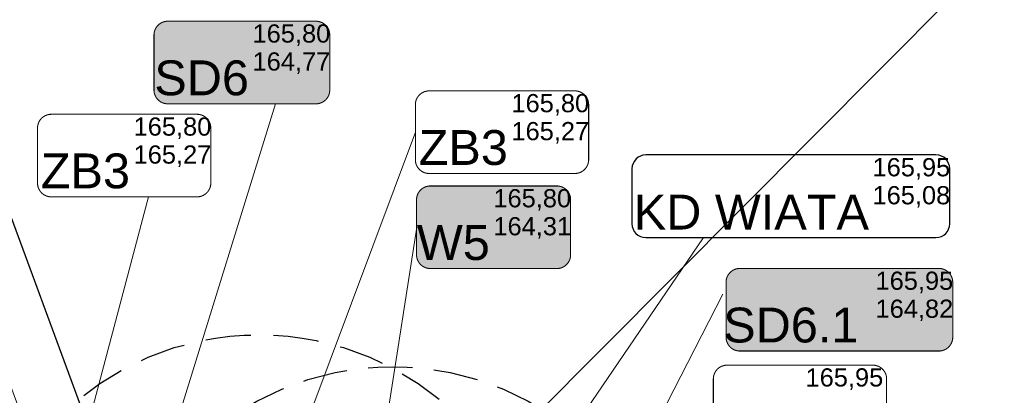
# Model space of a CAD drawing. Header units: metres. Extents: x -94 to 293, y -795 to -637.
# Tile 41 of 48: x 33 to 61, y -680 to -670. Entities that reach past the tile are written whole.
import ezdxf
from ezdxf.lldxf.tags import DXFTag
from ezdxf.xclip import XClip

# ---------------------------------------------------------------- set-up
doc = ezdxf.new("R2010")
doc.units = ezdxf.units.M
doc.header["$MEASUREMENT"] = 0
doc.header["$XCLIPFRAME"] = 0
doc.linetypes.add('DASHED', pattern=[0.01905, 0.0127, -0.00635])
doc.linetypes.add('Przerywana kopia-001', pattern=[1.85, 1.25, -0.6])
for name, color, linetype, lineweight in [('0_Nr_pióra__101', 7, 'Continuous', 5), ('Mapa Poniatowa - do zatwierdzenia (3)_39_0_Nr_pióra__1', 7, 'Continuous', 13), ('ODLEGŁOŚCI BEZPIECZNE OD LPG', 1, 'DASHED', 30), ('PZT_i_WODA', 5, 'Continuous', 30), ('PZT_Nr_pióra__101', 7, 'Continuous', 5), ('PZT_Nr_pióra__85', 7, 'Continuous', 13)]:
    doc.layers.add(name, color=color, linetype=linetype, lineweight=lineweight)
for name, color, linetype in [('IS_Węzeł_sieci_kanalizacyjnej_-_opisy', 7, 'Continuous'), ('IS_Węzły_sieci_wodociągowej_-_opisy', 7, 'Continuous'), ('PZT MDCP', 7, 'Continuous')]:
    doc.layers.add(name, color=color, linetype=linetype)
doc.layers.add('PZT_i_KD_Nr_pióra__215', color=7, linetype='Continuous', lineweight=30, true_color=0xd90005)
doc.styles.add('GENERATED_STYLE_5', font='txt')
tags = doc.linetypes.add('SOLID', pattern=[10, 10, 0]).pattern_tags.tags
tags[6:7] = [DXFTag(74, 4), DXFTag(75, 0), DXFTag(340, '0'), DXFTag(46, 0.0), DXFTag(50, 0.0), DXFTag(44, 0.0), DXFTag(45, 0.0)]
tags[4:5] = [DXFTag(74, 4), DXFTag(75, 0), DXFTag(340, '0'), DXFTag(46, 0.0), DXFTag(50, 0.0), DXFTag(44, 0.0), DXFTag(45, 0.0)]
doc.dimstyles.new('GENERATED_STYLE__3', dxfattribs={"dimtxt": 0.18, "dimasz": 0.456, "dimexe": 0.18, "dimexo": 0.0625, "dimgap": 0.09, "dimtad": 0, "dimtih": 1, "dimtoh": 1, "dimdec": 4, "dimzin": 0, "dimdsep": 46, "dimcen": 0.09, "dimadec": 0, "dimazin": 0, "dimtfac": 1, "dimtdec": 4, "dimtmove": 0, "dimatfit": 3, "dimldrblk": 'ARROWHEAD_3', "dimfxl": 1, "dimtolj": 1, "dimtzin": 0, "dimarcsym": 0})
picture_1 = doc.add_image_def('image1.tif', size_in_pixel=(3509, 6496))

# ---------------------------------------------------------------- blocks, each defined once
blk = doc.blocks.new('Rysunek_1_39', base_point=(43.899, -710.766))
at = {"layer": 'Mapa Poniatowa - do zatwierdzenia (3)_39_0_Nr_pióra__1'}
image = blk.add_image(picture_1, insert=(-93.597, -636.506), size_in_units=(148.519, 274.99), rotation=-90, dxfattribs=at)
image.set_boundary_path([(-0.5, -0.5), (3508.5, 6495.5)])
blk = doc.blocks.new('ARROWHEAD_3')
at = {"color": 0, "linetype": 'Continuous', "lineweight": 0}
blk.add_line((0, 0), (-1, 0), dxfattribs=at)
at = {"color": 0, "linetype": 'Continuous', "lineweight": 0, "flags": 128}
blk.add_lwpolyline([(-1, 0.2679), (0, 0), (-1, -0.2679)], dxfattribs=at)
blk = doc.blocks.new('Etykieta_12', base_point=(59.572, -685.003))
at = {"layer": '0_Nr_pióra__101', "linetype": 'Continuous'}
for p, q in [((66.954, -678.576), (65.034, -678.576)), ((65.034, -678.576), (65.034, -679.812)), ((65.034, -678.576), (66.954, -678.576)), ((65.034, -679.812), (65.034, -678.576)), ((66.954, -679.812), (66.954, -678.576)), ((66.954, -678.576), (66.954, -679.812)), ((59.572, -685.003), (64.764, -679.812)), ((64.764, -679.812), (65.034, -679.812)), ((65.034, -679.812), (66.954, -679.812)), ((65.034, -679.812), (66.954, -679.812)), ((66.954, -679.812), (65.034, -679.812)), ((59.572, -685.003), (59.814, -684.585)), ((59.572, -685.003), (59.99, -684.762))]:
    blk.add_line(p, q, dxfattribs=at)
at = {"layer": '0_Nr_pióra__101', "insert": (65.994, -678.808), "char_height": 0.75, "attachment_point": 2, "style": 'GENERATED_STYLE_5'}
blk.add_mtext('\\A1;{\\pt0,101;\\fArial Narrow|b1|i0|c238|p34;i.1.2 \\fArial Narrow|b1|i0|c238|p34;\\A1{\\H.66x;\\S^  ;}\\fArial Narrow|b1|i0|c238|p34;\\fArial Narrow|b1|i0|c238|p34;\\A1{\\H.66x;\\S^  ;}\\fArial Narrow|b1|i0|c238|p34;\\fArial Narrow|b1|i0|c238|p34;\\fArial Narrow|b1|i0|c238|p34;\\fArial Narrow|b1|i0|c238|p34;\\fArial Narrow|b1|i0|c238|p34;\\fArial Narrow|b1|i0|c238|p34;\\fArial Narrow|b1|i0|c238|p34;\\fArial Narrow|b1|i0|c238|p34;\\fArial Narrow|b1|i0|c238|p34;\\fArial Narrow|b1|i0|c238|p34;\\fArial Narrow|b1|i0|c238|p34;\\fArial Narrow|b1|i0|c238|p34;\\fArial Narrow|b1|i0|c238|p34;\\fArial Narrow|b1|i0|c238|p34;\\fArial Narrow|b1|i0|c238|p34;\\fArial Narrow|b1|i0|c238|p34;\\fArial Narrow|b1|i0|c238|p34;\\fArial Narrow|b1|i0|c238|p34;\\fArial Narrow|b1|i0|c238|p34;\\fArial Narrow|b1|i0|c238|p34;\\fArial Narrow|b1|i0|c238|p34;\\fArial Narrow|b1|i0|c238|p34;\\fArial Narrow|b1|i0|c238|p34;\\fArial Narrow|b1|i0|c238|p34;\\fArial Narrow|b1|i0|c238|p34;\\fArial Narrow|b1|i0|c238|p34;}', dxfattribs=at)
blk = doc.blocks.new('Etykieta_13', base_point=(34.193, -683.779))
at = {"layer": '0_Nr_pióra__101', "linetype": 'Continuous'}
for p, q in [((30.423, -673.046), (28.503, -673.046)), ((28.503, -673.046), (28.503, -674.282)), ((28.503, -673.046), (30.423, -673.046)), ((28.503, -674.282), (28.503, -673.046)), ((30.423, -674.282), (30.423, -673.046)), ((30.423, -673.046), (30.423, -674.282)), ((28.503, -674.282), (30.423, -674.282)), ((30.423, -674.282), (28.503, -674.282)), ((30.423, -674.282), (28.503, -674.282)), ((30.674, -674.282), (30.423, -674.282)), ((34.193, -683.779), (30.674, -674.282)), ((34.193, -683.779), (33.914, -683.385)), ((34.193, -683.779), (34.148, -683.298))]:
    blk.add_line(p, q, dxfattribs=at)
at = {"layer": '0_Nr_pióra__101', "insert": (29.463, -673.278), "char_height": 0.75, "attachment_point": 2, "style": 'GENERATED_STYLE_5'}
blk.add_mtext('\\A1;{\\pt0,101;\\fArial Narrow|b1|i0|c238|p34;i.1.1 \\fArial Narrow|b1|i0|c238|p34;\\A1{\\H.66x;\\S^  ;}\\fArial Narrow|b1|i0|c238|p34;\\fArial Narrow|b1|i0|c238|p34;\\A1{\\H.66x;\\S^  ;}\\fArial Narrow|b1|i0|c238|p34;\\fArial Narrow|b1|i0|c238|p34;\\fArial Narrow|b1|i0|c238|p34;\\fArial Narrow|b1|i0|c238|p34;\\fArial Narrow|b1|i0|c238|p34;\\fArial Narrow|b1|i0|c238|p34;\\fArial Narrow|b1|i0|c238|p34;\\fArial Narrow|b1|i0|c238|p34;\\fArial Narrow|b1|i0|c238|p34;\\fArial Narrow|b1|i0|c238|p34;\\fArial Narrow|b1|i0|c238|p34;\\fArial Narrow|b1|i0|c238|p34;\\fArial Narrow|b1|i0|c238|p34;\\fArial Narrow|b1|i0|c238|p34;\\fArial Narrow|b1|i0|c238|p34;\\fArial Narrow|b1|i0|c238|p34;\\fArial Narrow|b1|i0|c238|p34;\\fArial Narrow|b1|i0|c238|p34;\\fArial Narrow|b1|i0|c238|p34;\\fArial Narrow|b1|i0|c238|p34;\\fArial Narrow|b1|i0|c238|p34;\\fArial Narrow|b1|i0|c238|p34;\\fArial Narrow|b1|i0|c238|p34;\\fArial Narrow|b1|i0|c238|p34;\\fArial Narrow|b1|i0|c238|p34;\\fArial Narrow|b1|i0|c238|p34;}', dxfattribs=at)

msp = doc.modelspace()

# ---------------------------------------------------------------- hatches: boundary and pattern name
at = {"layer": 'PZT_i_WODA', "lineweight": 30, "transparency": 33554457}
for points in [[(41.303, -671.874, 0.414214), (41.69, -671.487), (41.69, -669.94, 0.414214), (41.303, -669.554), (37.137, -669.554, 0.414214), (36.75, -669.94), (36.75, -671.487, 0.414214), (37.137, -671.874)], [(48.073, -676.502, 0.414214), (48.459, -676.115), (48.459, -674.568, 0.414214), (48.073, -674.182), (44.516, -674.182, 0.414214), (44.129, -674.568), (44.129, -676.115, 0.414214), (44.516, -676.502)], [(58.812, -678.819, 0.414214), (59.198, -678.433), (59.198, -676.886, 0.414214), (58.812, -676.499), (53.215, -676.499, 0.414214), (52.828, -676.886), (52.828, -678.433, 0.414214), (53.215, -678.819)]]:
    msp.add_hatch(color=6, dxfattribs=at).paths.add_polyline_path(points)

# ---------------------------------------------------------------- linework, layer by layer
at = {"layer": 'IS_Węzeł_sieci_kanalizacyjnej_-_opisy', "linetype": 'SOLID', "lineweight": 20, "ltscale": 10}
for p, q in [((40.166, -671.874), (34.813, -689.173)), ((44.096, -672.671), (36.61, -692.654)), ((36.595, -674.488), (32.159, -691.258)), ((44.133, -675.336), (42.054, -688.688)), ((52.196, -675.631), (39.134, -694.758)), ((52.737, -677.22), (45.552, -691.229))]:
    msp.add_line(p, q, dxfattribs=at)
at = {"layer": 'IS_Węzeł_sieci_kanalizacyjnej_-_opisy', "linetype": 'SOLID', "ltscale": 10}
for p, q in [((58.727, -673.311), (50.571, -673.311)), ((50.184, -673.697), (50.184, -675.244)), ((59.114, -675.244), (59.114, -673.697)), ((50.569, -675.631), (58.727, -675.631))]:
    msp.add_line(p, q, dxfattribs=at)
for points in [[(37.137, -671.874, 0.03, 0.03, 0), (41.303, -671.874, 0.03, 0.03, 0.414214), (41.69, -671.487, 0.03, 0.03, 0), (41.69, -669.94, 0.03, 0.03, 0.414214), (41.303, -669.554, 0.03, 0.03, 0), (37.137, -669.554, 0.03, 0.03, 0.414214), (36.75, -669.94, 0.03, 0.03, 0), (36.75, -671.487, 0.03, 0.03, 0.414214), (37.137, -671.874, 0.03, 0.03, 0)], [(44.483, -673.831, 0.03, 0.03, 0), (48.579, -673.831, 0.03, 0.03, 0.414214), (48.966, -673.444, 0.03, 0.03, 0), (48.966, -671.897, 0.03, 0.03, 0.414214), (48.579, -671.511, 0.03, 0.03, 0), (44.483, -671.511, 0.03, 0.03, 0.414214), (44.096, -671.897, 0.03, 0.03, 0), (44.096, -673.444, 0.03, 0.03, 0.414214), (44.483, -673.831, 0.03, 0.03, 0)], [(33.864, -674.488, 0.03, 0.03, 0), (37.96, -674.488, 0.03, 0.03, 0.414214), (38.347, -674.101, 0.03, 0.03, 0), (38.347, -672.555, 0.03, 0.03, 0.414214), (37.96, -672.168, 0.03, 0.03, 0), (33.864, -672.168, 0.03, 0.03, 0.414214), (33.477, -672.555, 0.03, 0.03, 0), (33.477, -674.101, 0.03, 0.03, 0.414214), (33.864, -674.488, 0.03, 0.03, 0)], [(53.215, -678.819, 0.03, 0.03, 0), (58.812, -678.819, 0.03, 0.03, 0.414214), (59.198, -678.433, 0.03, 0.03, 0), (59.198, -676.886, 0.03, 0.03, 0.414214), (58.812, -676.499, 0.03, 0.03, 0), (53.215, -676.499, 0.03, 0.03, 0.414214), (52.828, -676.886, 0.03, 0.03, 0), (52.828, -678.433, 0.03, 0.03, 0.414214), (53.215, -678.819, 0.03, 0.03, 0)], [(52.856, -681.536, 0.03, 0.03, 0), (56.953, -681.536, 0.03, 0.03, 0.414214), (57.34, -681.15, 0.03, 0.03, 0), (57.34, -679.603, 0.03, 0.03, 0.414214), (56.953, -679.216, 0.03, 0.03, 0), (52.856, -679.216, 0.03, 0.03, 0.414214), (52.47, -679.603, 0.03, 0.03, 0), (52.47, -681.15, 0.03, 0.03, 0.414214), (52.856, -681.536, 0.03, 0.03, 0)]]:
    msp.add_lwpolyline(points, format="xyseb", dxfattribs=at)
at = {"layer": 'IS_Węzeł_sieci_kanalizacyjnej_-_opisy', "linetype": 'SOLID', "lineweight": 30, "ltscale": 50}
msp.add_lwpolyline([(44.516, -676.502, 0.03, 0.03, 0), (48.073, -676.502, 0.03, 0.03, 0.414214), (48.459, -676.115, 0.03, 0.03, 0), (48.459, -674.568, 0.03, 0.03, 0.414214), (48.073, -674.182, 0.03, 0.03, 0), (44.516, -674.182, 0.03, 0.03, 0.414214), (44.129, -674.568, 0.03, 0.03, 0), (44.129, -676.115, 0.03, 0.03, 0.414214), (44.516, -676.502, 0.03, 0.03, 0)], format="xyseb", dxfattribs=at)
at = {"layer": 'IS_Węzeł_sieci_kanalizacyjnej_-_opisy', "linetype": 'SOLID', "ltscale": 10}
for centre, start, end in [((50.571, -673.697), 90, 180), ((58.727, -673.697), 360, 90), ((50.569, -675.244), 180, 270), ((58.727, -675.244), 270, 0)]:
    msp.add_arc(centre, 0.387, start, end, dxfattribs=at)
at = {"layer": 'ODLEGŁOŚCI BEZPIECZNE OD LPG', "ltscale": 100}
msp.add_circle((39.7, -686.364), 8, dxfattribs=at)
at = {"layer": 'PZT_i_KD_Nr_pióra__215', "linetype": 'Przerywana kopia-001'}
msp.add_circle((43.457, -687.263), 8, dxfattribs=at)

# ---------------------------------------------------------------- block references
at = {"linetype": 'Continuous'}
for name, p in [('Etykieta_13', (34.193, -683.779)), ('Etykieta_12', (59.572, -685.003))]:
    msp.add_blockref(name, p, dxfattribs=at)
at = {"layer": 'PZT MDCP', "linetype": 'Continuous'}
ref = msp.add_blockref('Rysunek_1_39', (43.899, -710.766), dxfattribs=at)
XClip(ref).set_block_clipping_path([(-93.5966232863, -785.025747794), (181.3936544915, -636.5063033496)])

# ---------------------------------------------------------------- texts
at = {"layer": 'IS_Węzeł_sieci_kanalizacyjnej_-_opisy', "linetype": 'SOLID', "ltscale": 10}
for s, insert, char_height, attachment_point in [('\\fArial|b0|i0;165,80', (39.52, -670.249), 0.5112, 7), ('\\fArial|b0|i0;164,77', (39.52, -670.429), 0.5112, 1), ('\\fArial|b0|i0;SD6', (39.42, -671.648), 0.9792, 9), ('{\\fArial|b0|i0|c0|p0;165,80}', (46.796, -672.206), 0.5112, 7), ('{\\fArial|b0|i0|c0|p0;165,80}', (36.177, -672.863), 0.5112, 7), ('{\\fArial|b0|i0|c0|p0;165,27}', (46.796, -672.386), 0.5112, 1), ('{\\fArial|b0|i0|c0|p0;ZB3}', (46.696, -673.605), 0.9792, 9), ('{\\fArial|b0|i0|c0|p0;165,27}', (36.177, -673.043), 0.5112, 1), ('{\\fArial|b0|i0|c0|p0;ZB3}', (36.077, -674.262), 0.9792, 9), ('{\\fArial|b0|i0|c0|p0;165,95}', (56.944, -674.006), 0.5112, 7), ('{\\fArial|b0|i0|c0|p0;165,08}', (56.944, -674.186), 0.5112, 1), ('\\fArial|b0|i0;165,80', (46.289, -674.877), 0.5112, 7), ('{\\fArial|b0|i0|c0|p0;KD WIATA}', (56.844, -675.405), 0.9792, 9), ('\\fArial|b0|i0;164,31', (46.289, -675.057), 0.5112, 1), ('\\fArial|b0|i0;W5', (46.189, -676.276), 0.9792, 9), ('{\\fArial|b0|i0|c0|p0;165,95}', (57.028, -677.194), 0.5112, 7), ('{\\fArial|b0|i0|c0|p0;165,95}', (55.061, -679.911), 0.5112, 7)]:
    msp.add_mtext(s, dxfattribs=dict(at, insert=insert, char_height=char_height, attachment_point=attachment_point))
at = {"layer": 'IS_Węzły_sieci_wodociągowej_-_opisy', "linetype": 'SOLID', "ltscale": 10}
for s, insert, char_height, attachment_point in [('{\\fArial|b0|i0|c0|p0;164,82}', (57.028, -677.374), 0.5112, 1), ('{\\fArial|b0|i0|c0|p0;SD6.1}', (56.548, -678.593), 0.9792, 9)]:
    msp.add_mtext(s, dxfattribs=dict(at, insert=insert, char_height=char_height, attachment_point=attachment_point))

# ---------------------------------------------------------------- leaders
at = {"layer": 'PZT_Nr_pióra__101', "linetype": 'Continuous', "annotation_type": 0, "has_hookline": 1}
for points, hookline_direction, text_width in [([(44.825, -683.287), (66.905, -661.112), (67.072, -661.112)], 0, 6.109), ([(35.034, -681.283), (30.691, -669.524), (30.346, -669.524)], 1, 12.931)]:
    msp.add_leader(points, dimstyle='GENERATED_STYLE__3', dxfattribs=dict(at, hookline_direction=hookline_direction, text_width=text_width))
at = {"layer": 'PZT_Nr_pióra__85', "linetype": 'Continuous', "annotation_type": 0, "has_hookline": 1, "hookline_direction": 0, "text_width": 15.228}
msp.add_leader([(46.369, -696.726), (80.094, -662.538), (80.55, -662.538)], dimstyle='GENERATED_STYLE__3', dxfattribs=at)

doc.saveas('drawing.dxf')
